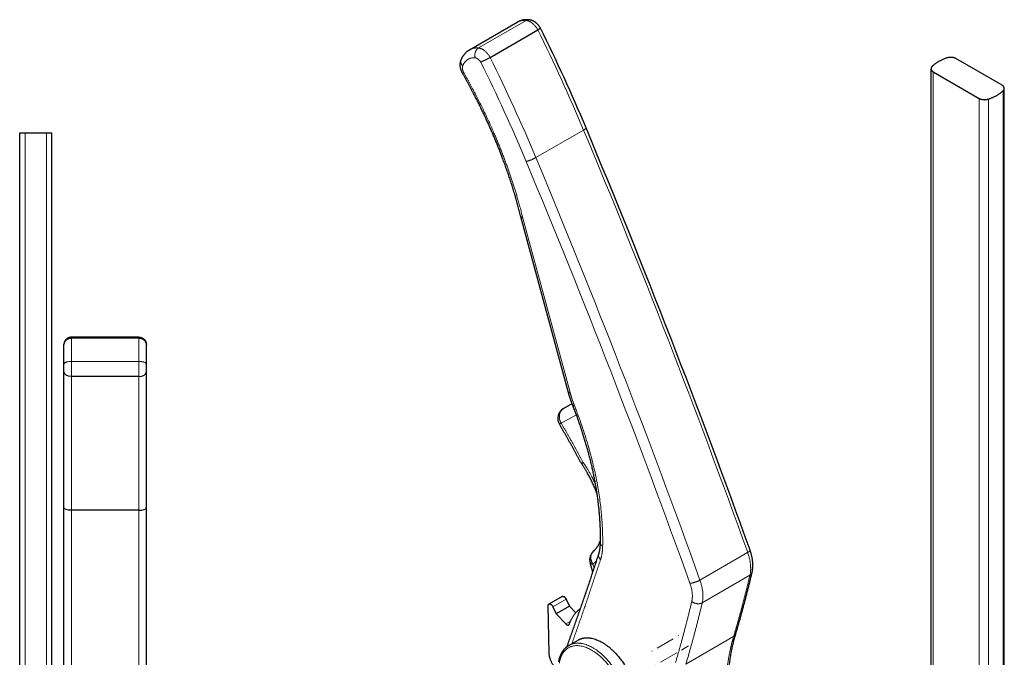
# Model space of a CAD drawing. Header units: millimetres. Extents: x 20 to 1179, y 14 to 827.
# Tile 9 of 9: x 858 to 1121, y 641 to 811. Entities that reach past the tile are written whole.
import ezdxf

# ---------------------------------------------------------------- set-up
doc = ezdxf.new("R2010")
doc.units = ezdxf.units.MM
doc.header["$MEASUREMENT"] = 0
doc.layers.add('Layer0000', color=7, linetype='Continuous', lineweight=20)

# ---------------------------------------------------------------- blocks, each defined once
blk = doc.blocks.new('ViewBlk37')
at = {"color": 7, "linetype": 'Continuous', "lineweight": 30}
for p, q in [((858.02, 780.96), (859.5, 780.96)), ((858.02, 556.46), (858.02, 780.96)), ((859.5, 780.96), (865.13, 780.96)), ((865.13, 780.96), (866.62, 780.96)), ((866.62, 557.27), (866.62, 780.96)), ((889.82, 726.45), (871.82, 726.45)), ((869.82, 724.3), (869.82, 724.45)), ((869.82, 719.3), (869.82, 724.3)), ((891.82, 724.3), (891.82, 724.45)), ((891.82, 719.3), (891.82, 724.3)), ((869.82, 717.3), (869.82, 719.3)), ((869.82, 680.93), (869.82, 717.3)), ((891.82, 717.3), (891.82, 719.3)), ((891.82, 680.93), (891.82, 717.3)), ((889.82, 715.92), (871.82, 715.92)), ((869.82, 632.83), (869.82, 680.93)), ((891.82, 632.83), (891.82, 680.93)), ((889.82, 680.26), (871.82, 680.26))]:
    blk.add_line(p, q, dxfattribs=at)
at = {"color": 7, "linetype": 'Continuous', "lineweight": 5}
for p, q in [((859.5, 556.46), (859.5, 780.96)), ((865.13, 556.46), (865.13, 780.96)), ((871.82, 726.15), (871.82, 726.45)), ((889.82, 726.15), (871.82, 726.15)), ((871.82, 719.97), (871.82, 726.15)), ((889.82, 726.15), (889.82, 726.45)), ((889.82, 719.97), (889.82, 726.15)), ((889.82, 719.97), (871.82, 719.97)), ((871.82, 715.92), (871.82, 719.97)), ((889.82, 715.92), (889.82, 719.97)), ((871.82, 680.26), (871.82, 715.92)), ((889.82, 680.26), (889.82, 715.92)), ((871.82, 632.13), (871.82, 680.26)), ((889.82, 632.13), (889.82, 680.26))]:
    blk.add_line(p, q, dxfattribs=at)
at = {"color": 7, "linetype": 'Continuous', "lineweight": 30}
for points in [[(871.82, 726.45), (869.82, 726.45), (869.82, 724.45)], [(889.82, 726.45), (891.82, 726.45), (891.82, 724.45)]]:
    blk.add_rational_spline(points, [1, 0.707106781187, 1], degree=2, dxfattribs=at)
at = {"color": 7, "linetype": 'Continuous', "lineweight": 5}
for points in [[(869.82, 724.3), (869.82, 726.15), (871.82, 726.15)], [(891.82, 724.3), (891.82, 726.15), (889.82, 726.15)], [(869.82, 719.3), (869.82, 719.97), (871.82, 719.97)], [(891.82, 719.3), (891.82, 719.97), (889.82, 719.97)]]:
    blk.add_rational_spline(points, [1, 0.707106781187, 1], degree=2, dxfattribs=at)
at = {"color": 7, "linetype": 'Continuous', "lineweight": 30}
for points in [[(871.82, 715.92), (870.72, 715.92), (869.82, 716.54), (869.82, 717.3)], [(889.82, 715.92), (890.91, 715.92), (891.82, 716.54), (891.82, 717.3)], [(871.82, 680.26), (870.71, 680.26), (869.82, 680.56), (869.82, 680.93)], [(889.82, 680.26), (890.92, 680.26), (891.82, 680.56), (891.82, 680.93)]]:
    blk.add_open_spline(points, degree=3, dxfattribs=at)
blk = doc.blocks.new('DimBlk359')
at = {"layer": 'Layer0000', "color": 5, "linetype": 'Continuous', "lineweight": 5, "true_color": 0x0000ff}
for p, q in [((1033.72, 646.75), (1033.84, 646.82)), ((1032.42, 646), (1028.09, 643.5)), ((1026.79, 642.75), (1026.68, 642.68))]:
    blk.add_line(p, q, dxfattribs=at)
blk = doc.blocks.new('DimBlk363')
at = {"layer": 'Layer0000', "color": 5, "linetype": 'Continuous', "lineweight": 5, "true_color": 0x0000ff}
for p, q in [((1034.63, 642.99), (1036.51, 644.07)), ((1033.33, 642.24), (1029, 639.74)), ((1027.7, 638.99), (1025.82, 637.9))]:
    blk.add_line(p, q, dxfattribs=at)
blk = doc.blocks.new('ViewBlk38')
at = {"color": 7, "linetype": 'Continuous', "lineweight": 30}
for p, q in [((978.06, 803.12), (990.78, 810.47)), ((983.54, 801.09), (996.26, 808.44)), ((1120.15, 793.65), (1107.85, 800.75)), ((1101.18, 620.39), (1101.18, 798.06)), ((1101.77, 797.24), (1114.07, 790.14)), ((1120.74, 609.26), (1120.74, 792.83)), ((991.76, 758.52), (991.76, 758.51)), ((1004.36, 711.95), (991.76, 758.51)), ((1003.1, 707.38), (1005.41, 708.72)), ((1010.95, 663.76), (1010.21, 666.27)), ((1002.75, 657.28), (999.21, 655.24)), ((999.29, 642.12), (999.01, 654.76)), ((1000.28, 654.55), (1001.2, 652.63)), ((1004.73, 654.68), (1001.2, 652.63)), ((1003.81, 656.59), (1004.73, 654.68)), ((1004.73, 654.68), (1006.39, 652.93)), ((1001.2, 652.63), (1003.74, 649.95)), ((1004.55, 644.23), (1007.02, 645.66))]:
    blk.add_line(p, q, dxfattribs=at)
at = {"color": 7, "linetype": 'Continuous', "lineweight": 5}
for p, q in [((980.44, 803.59), (993.17, 810.94)), ((1101.77, 620.48), (1101.77, 797.24)), ((1120.47, 603.92), (1120.47, 792.25)), ((1114.07, 614.77), (1114.07, 790.14)), ((1116.49, 613.06), (1116.49, 789.96)), ((995.75, 774.34), (1008.48, 781.69)), ((1004.88, 711.66), (992.29, 758.2)), ((1003.13, 707.39), (1005.41, 708.71)), ((1003.13, 707.39), (1005.44, 708.64)), ((1002.48, 703.55), (1006.56, 705.75)), ((1039.53, 661.64), (1052.26, 668.99)), ((1011.29, 664.79), (1010.97, 665.89)), ((1040.14, 655.59), (1052.87, 662.94)), ((1003.81, 656.59), (1000.28, 654.55)), ((1004.97, 650.66), (1003.74, 649.95)), ((1035.78, 639.24), (1048.51, 646.59))]:
    blk.add_line(p, q, dxfattribs=at)
for centre, radius, start, end in [((583.61, 603.88), 460.57, 22.7099, 26.3689), ((571.42, 596.84), 457.17, 22.7098, 26.3533), ((570.88, 596.53), 460.57, 22.7099, 26.3689), ((-1156.84, -124.45), 2347.28, 19.75678, 22.70837), ((-1169.2, -131.56), 2344.04, 19.75678, 22.70837), ((-1169.57, -131.8), 2347.28, 19.75678, 22.70837)]:
    blk.add_arc(centre, radius, start, end, dxfattribs=at)
at = {"color": 7, "linetype": 'Continuous', "lineweight": 30}
for centre, radius, start, end in [((585.54, 605), 459.19, 22.7098, 26.363), ((-1155.05, -123.39), 2346.04, 19.75677, 22.70836), ((1004.6, 704.78), 3, 119.9984, 210.3916), ((1013.09, 667.11), 3, 130.025, 196.2635)]:
    blk.add_arc(centre, radius, start, end, dxfattribs=at)
for points, knots in [([(993.91, 811.11), (993.21, 811.18), (991.6, 810.94), (990.78, 810.47)], [0, 0, 0, 0.423013, 1, 1, 1]), ([(996.97, 808.9), (996.77, 809.26), (996.17, 809.99), (995.24, 810.74), (994.28, 811.07), (993.91, 811.11)], [0.0104002, 0.0104002, 0.0104002, 0.2093888, 0.472923, 0.8070163, 1, 1, 1]), ([(975.77, 800.32), (976.16, 801.38), (977.4, 802.74), (978.06, 803.12)], [0, 0, 0, 0.590815, 1, 1, 1]), ([(976.18, 796.85), (976.01, 797.15), (975.7, 797.96), (975.45, 799.43), (975.77, 800.32)], [0.0034255, 0.0034255, 0.0034255, 0.185893, 0.471174, 1, 1, 1]), ([(991.76, 758.52), (990.36, 764.18), (986.73, 774.8), (983.39, 782.73), (979.29, 791.4), (976.18, 796.85)], [0.0002898, 0.0002898, 0.0002898, 0.2948307, 0.5468402, 0.704983, 0.9996587, 0.9996587, 0.9996587]), ([(1012.98, 671.52), (1013.08, 676.27), (1012.01, 685.94), (1009.97, 695.38), (1007.19, 704.23), (1005.59, 708.26)], [0, 0, 0, 0.284302, 0.536378, 0.788458, 1, 1, 1]), ([(1012.11, 684.54), (1011.51, 686.26), (1009.51, 690.41), (1007.97, 692.64)], [0.7100361, 0.7100361, 0.7100361, 0.8272967, 0.9960327, 0.9960327, 0.9960327]), ([(1011.17, 669.41), (1011.25, 669.48), (1011.4, 669.62), (1011.89, 670.1), (1012.68, 671.33), (1013, 672.26)], [0, 0, 0, 0.0146308, 0.0319683, 0.117757, 0.2230474, 0.2230474, 0.2230474]), ([(1053.44, 663.66), (1053.7, 664.8), (1053.6, 666.83), (1053.25, 668.62), (1052.89, 669.63)], [0, 0, 0, 0.421661, 0.67634, 1, 1, 1]), ([(1001.86, 639.8), (1002.05, 640.97), (1002.75, 642.46), (1003.7, 643.74), (1004.55, 644.23)], [0, 0, 0, 0.38694, 0.606411, 1, 1, 1])]:
    blk.add_open_spline(points, degree=2, knots=knots, dxfattribs=at)
at = {"color": 7, "linetype": 'Continuous', "lineweight": 5}
for points, weights in [([(990.78, 810.47), (991.82, 811.07), (993.17, 810.94)], [0.957158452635, 0.959764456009, 1]), ([(993.91, 811.11), (993.53, 811.14), (993.17, 810.94)], [0.871987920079, 0.905511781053, 1]), ([(993.17, 810.94), (994.92, 810.77), (996.26, 808.44)], [1, 0.830157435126, 1]), ([(978.06, 803.12), (979.09, 803.72), (980.44, 803.59)], [0.957158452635, 0.959764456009, 1]), ([(979.57, 800.95), (979.03, 802.77), (980.44, 803.59)], [1, 0.707106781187, 1]), ([(980.44, 803.59), (982.2, 803.42), (983.54, 801.09)], [1, 0.830157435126, 1]), ([(976.23, 798.8), (975.48, 799.54), (975.77, 800.32)], [1, 0.811207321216, 0.865798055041]), ([(976.23, 798.8), (977.12, 801.19), (979.57, 800.95)], [1, 0.913955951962, 1]), ([(1009.13, 782.27), (1009.2, 782.11), (1008.48, 781.69)], [0.858938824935, 0.825469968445, 1]), ([(993.14, 773.34), (994.33, 773.53), (995.75, 774.34)], [1, 0.707106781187, 1]), ([(1004.88, 711.66), (1004.42, 711.72), (1004.36, 711.95)], [1, 0.875515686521, 0.85684703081]), ([(1006.04, 708.18), (1005.35, 709.92), (1004.88, 711.66)], [1, 0.995881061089, 1]), ([(1002.48, 703.55), (1001, 706.17), (1003.13, 707.39)], [1, 0.707106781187, 1]), ([(1003.1, 707.38), (1003.11, 707.39), (1003.13, 707.39)], [0.992645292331, 0.996276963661, 1]), ([(1006.04, 708.18), (1005.64, 708.14), (1005.59, 708.26)], [1, 0.881016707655, 0.858703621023]), ([(1013.57, 670.66), (1013.93, 688.29), (1006.04, 708.18)], [1, 0.961137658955, 1]), ([(1002.48, 703.55), (1002.01, 703.27), (1002.01, 703.26)], [1, 0.883657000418, 0.859741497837]), ([(1013.57, 670.66), (1012.97, 671.02), (1012.98, 671.52)], [1, 0.851450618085, 0.853583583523]), ([(1013.01, 667.12), (1013.53, 668.7), (1013.57, 670.66)], [1, 0.989994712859, 1]), ([(1010.97, 665.89), (1009.55, 668.05), (1011.17, 669.41)], [1, 0.736207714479, 0.947580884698]), ([(1013.01, 667.12), (1012.28, 667.81), (1012.53, 668.55)], [1, 0.816694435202, 0.862830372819]), ([(1052.89, 669.63), (1052.97, 669.4), (1052.26, 668.99)], [0.858223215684, 0.827402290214, 1]), ([(1052.26, 668.99), (1053.49, 665.56), (1052.87, 662.94)], [1, 0.936164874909, 1]), ([(1005.36, 644.7), (1009.32, 655.78), (1013.01, 667.12)], [0.999980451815, 0.99992144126, 1]), ([(1010.97, 665.89), (1010.31, 665.96), (1010.21, 666.27)], [1, 0.876664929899, 0.857200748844]), ([(1052.87, 662.94), (1050.88, 654.59), (1048.51, 646.59)], [1, 0.999713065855, 1]), ([(1053.44, 663.66), (1053.33, 663.21), (1052.87, 662.94)], [0.858369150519, 0.880109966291, 1]), ([(1036.86, 660.79), (1038.12, 660.83), (1039.53, 661.64)], [1, 0.707106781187, 1]), ([(1036.86, 660.79), (1037.85, 658.05), (1037.35, 655.95)], [1, 0.936164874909, 1]), ([(1039.53, 661.64), (1040.76, 658.21), (1040.14, 655.59)], [1, 0.936164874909, 1]), ([(1037.35, 655.95), (1035.37, 647.64), (1033.01, 639.67)], [1, 0.999713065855, 1]), ([(1040.14, 655.59), (1038.15, 647.24), (1035.78, 639.24)], [1, 0.999713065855, 1]), ([(1037.35, 655.95), (1038.72, 654.78), (1040.14, 655.59)], [1, 0.707106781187, 1]), ([(1048.51, 646.59), (1047.15, 642.03), (1046.64, 636.8)], [1, 0.989391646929, 0.986660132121]), ([(1049.07, 647.26), (1048.94, 646.84), (1048.51, 646.59)], [0.861221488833, 0.887064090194, 1])]:
    blk.add_rational_spline(points, weights, degree=2, dxfattribs=at)
at = {"color": 7, "linetype": 'Continuous', "lineweight": 30}
for points, degree in [([(996.26, 808.44), (996.74, 808.72), (996.99, 808.88), (996.98, 808.91)], 3), ([(983.54, 801.09), (982.75, 800.64), (981.65, 800.07), (981.07, 799.78)], 3), ([(976.18, 796.85), (976.18, 796.84), (976.29, 796.89), (976.51, 797)], 3), ([(991.76, 758.51), (991.8, 758.36), (991.98, 758.25), (992.29, 758.2)], 3), ([(1005.59, 708.26), (1004.86, 710.1), (1004.36, 711.95)], 2), ([(1007.97, 692.64), (1005.09, 698.01), (1002.01, 703.26)], 2), ([(1007.97, 692.64), (1007.96, 692.66), (1008.1, 692.77), (1008.41, 692.98)], 3), ([(1012.53, 668.55), (1012.94, 669.82), (1012.98, 671.52)], 2), ([(1004.07, 643.91), (1008.46, 656.07), (1012.53, 668.55)], 2), ([(1049.07, 647.26), (1051.45, 655.29), (1053.44, 663.66)], 2), ([(1047.14, 636.71), (1047.62, 642.4), (1049.07, 647.26)], 2)]:
    blk.add_open_spline(points, degree=degree, dxfattribs=at)
at = {"color": 7, "linetype": 'Continuous', "lineweight": 5}
for points, knots in [([(976.51, 797), (976.32, 797.36), (976.17, 797.94), (976.13, 798.53), (976.23, 798.8)], [0.0122741, 0.0122741, 0.0122741, 0.3767657, 0.6045957, 1, 1, 1]), ([(979.57, 800.95), (979.86, 800.92), (980.46, 800.55), (980.92, 800.03), (981.07, 799.78)], [0, 0, 0, 0.3630236, 0.7145301, 0.9622337, 0.9622337, 0.9622337]), ([(992.29, 758.2), (990.91, 763.74), (987.96, 772.47), (984.67, 780.94), (979.55, 791.69), (976.51, 797)], [0.0007555, 0.0007555, 0.0007555, 0.28475, 0.4441943, 0.71525, 0.9991154, 0.9991154, 0.9991154]), ([(1011.68, 687.15), (1010.94, 688.81), (1009.27, 691.73), (1008.41, 692.98)], [0.8665361, 0.8665361, 0.8665361, 0.9362511, 0.9940994, 0.9940994, 0.9940994])]:
    blk.add_open_spline(points, degree=2, knots=knots, dxfattribs=at)
at = {"color": 7, "linetype": 'Continuous', "lineweight": 30}
for points, weights in [([(1105.43, 800.93), (1102.92, 800.09), (1101.45, 798.64)], [1, 0.966794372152, 1]), ([(1107.85, 800.75), (1106.76, 801.38), (1105.43, 800.93)], [1, 0.792324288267, 1]), ([(1101.45, 798.64), (1101.18, 798.37), (1101.18, 798.06)], [1, 0.915897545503, 0.899913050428]), ([(1101.18, 798.06), (1101.18, 797.58), (1101.77, 797.24)], [0.899913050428, 0.876426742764, 1]), ([(1120.74, 792.83), (1120.74, 793.31), (1120.15, 793.65)], [0.899913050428, 0.876426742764, 1]), ([(1116.49, 789.96), (1119.01, 790.8), (1120.47, 792.25)], [1, 0.966794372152, 1]), ([(1120.47, 792.25), (1120.74, 792.52), (1120.74, 792.83)], [1, 0.915897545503, 0.899913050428]), ([(1114.07, 790.14), (1115.16, 789.51), (1116.49, 789.96)], [1, 0.792324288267, 1]), ([(999.01, 654.76), (999, 655.12), (999.21, 655.24)], [1, 0.877502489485, 0.912146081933]), ([(1004.68, 649.91), (1005.62, 652.66), (1007.66, 654.05)], [1, 0.900570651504, 0.848464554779]), ([(1003.74, 649.95), (1004.17, 649.49), (1004.51, 649.68)], [1, 0.774394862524, 0.867421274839]), ([(1004.51, 649.68), (1004.63, 649.75), (1004.68, 649.91)], [0.867421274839, 0.906128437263, 1]), ([(1001.54, 637.71), (999.35, 639.5), (999.29, 642.12)], [0.920287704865, 0.752524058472, 1])]:
    blk.add_rational_spline(points, weights, degree=2, dxfattribs=at)
at = {"color": 7, "linetype": 'Continuous', "lineweight": 5}
for points in [[(1008.41, 692.98), (1005.54, 698.32), (1002.48, 703.55)], [(1010.97, 665.89), (1011.52, 666.34), (1011.99, 666.91)]]:
    blk.add_open_spline(points, degree=2, dxfattribs=at)
at = {"color": 7, "linetype": 'Continuous', "lineweight": 30}
for points, weights, knots in [([(1002.75, 657.28), (1002.86, 657.35), (1003.01, 657.32), (1003.5, 657.24), (1003.81, 656.59)], [0.912146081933, 0.931514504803, 1, 0.809016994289, 1], [0.3207026, 0.3207026, 0.3207026, 0.5, 0.5, 1, 1, 1]), ([(999.21, 655.24), (999.33, 655.31), (999.48, 655.28), (999.96, 655.2), (1000.28, 654.55)], [0.912146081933, 0.931514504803, 1, 0.809016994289, 1], [0.3207026, 0.3207026, 0.3207026, 0.5, 0.5, 1, 1, 1]), ([(1007.02, 645.66), (1009.04, 646.82), (1011.86, 645.77), (1018.18, 643.42), (1021.34, 635.14)], [0.908212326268, 0.909013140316, 1, 0.816410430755, 1], [0.2522004, 0.2522004, 0.2522004, 0.5, 0.5, 1, 1, 1])]:
    blk.add_rational_spline(points, weights, degree=2, knots=knots, dxfattribs=at)
at = {"color": 7, "linetype": 'Continuous', "lineweight": 5}
for points, weights, knots in [([(1002.01, 639.52), (1003.01, 645.97), (1009.09, 643.7), (1015.17, 641.44), (1018.21, 633.48)], [1, 0.816410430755, 1, 0.816410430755, 1], [0, 0, 0, 0.5, 0.5, 1, 1, 1]), ([(1004.55, 644.23), (1006.57, 645.39), (1009.38, 644.34), (1015.71, 641.99), (1018.87, 633.71)], [0.908212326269, 0.909013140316, 1, 0.816410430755, 1], [0.2522004, 0.2522004, 0.2522004, 0.5, 0.5, 1, 1, 1])]:
    blk.add_rational_spline(points, weights, degree=2, knots=knots, dxfattribs=at)
for name in ['DimBlk359', 'DimBlk363']:
    blk.add_blockref(name, (0, 0))

msp = doc.modelspace()

# ---------------------------------------------------------------- block references
for name in ['ViewBlk38', 'ViewBlk37']:
    msp.add_blockref(name, (0, 0))

doc.saveas('drawing.dxf')
